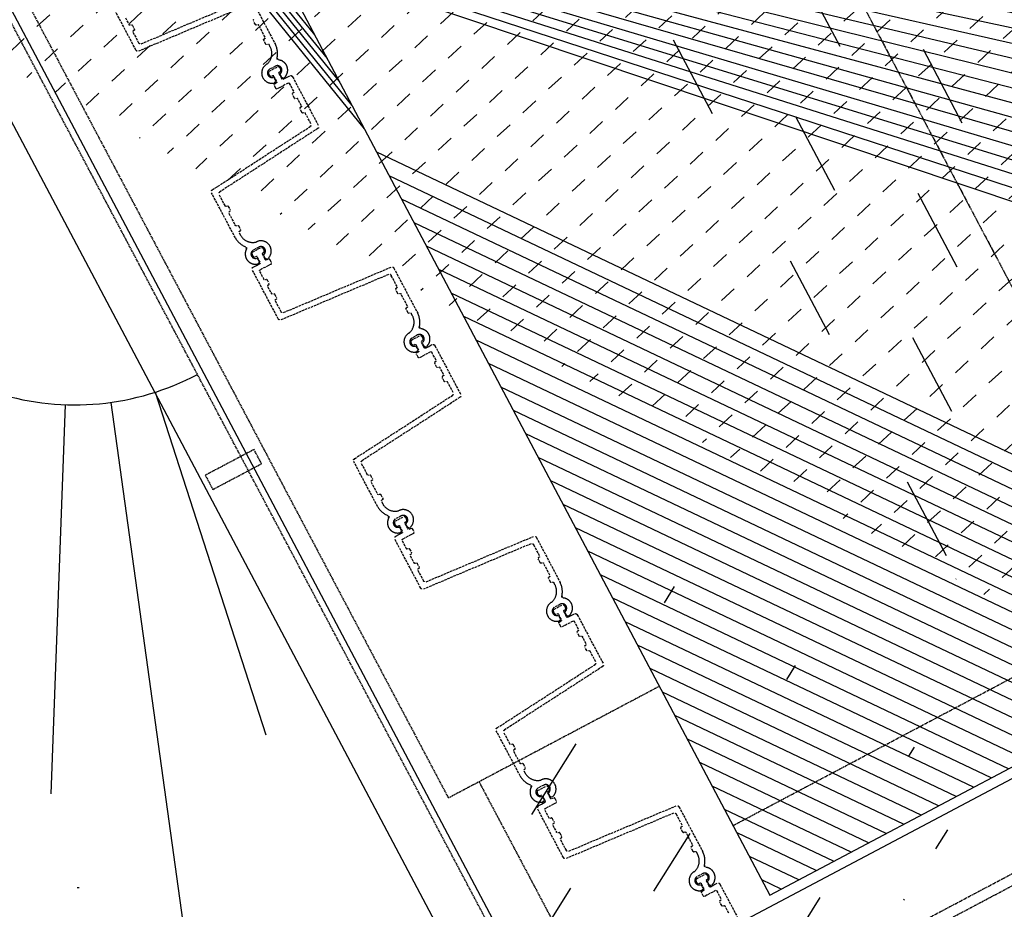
# Model space of a CAD drawing. Header units: millimetres. Extents: x 7530256134 to 7530295630, y 5726732434 to 5726764631.
# Tile 19 of 23: x 7530272466 to 7530274342, y 5726752667 to 5726754362. Entities that reach past the tile are written whole.
import ezdxf

# ---------------------------------------------------------------- set-up
doc = ezdxf.new("R2010")
doc.units = ezdxf.units.MM
for name, pattern in [('mp3', [6.25, 4.75, -1.5]), ('mp3a', [3.125, 2.25, -0.875]), ('mp7', [13.75, 9.75, -1.5, 1, -1.5])]:
    doc.linetypes.add(name, pattern=pattern)
for name, color, linetype in [('0 wymiar', 32, 'Continuous'), ('1 cienka', 4, 'Continuous'), ('2 osie 02', 4, 'mp7'), ('3 przerywana 02', 6, 'mp3'), ('3 przerywana 05', 6, 'mp3a'), ('4 opis', 3, 'Continuous'), ('4 średnia', 3, 'Continuous'), ('9 kreskowanie', 8, 'Continuous')]:
    doc.layers.add(name, color=color, linetype=linetype)

# ---------------------------------------------------------------- blocks, each defined once
blk = doc.blocks.new('A$C4C506A5B')
for points in [[(-2414.619359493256, -1039.118757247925), (-2433.998882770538, -1260.807926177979, -0.3888990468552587), (-2437.983684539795, -1264.459585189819), (-2543.782787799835, -1264.459585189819, -0.4142135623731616)], [(-2502.037620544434, -1253.459589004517), (-2487.037282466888, -1253.459585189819, 0.4142135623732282), (-2485.037280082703, -1251.459585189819), (-2485.037282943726, -1250.459585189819, -0.4142135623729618), (-2483.037282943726, -1248.459585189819), (-2475.037279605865, -1248.459587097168, -0.4142135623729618), (-2473.037282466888, -1250.459585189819), (-2473.037281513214, -1251.459585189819, 0.4142135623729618), (-2471.037282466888, -1253.459585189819), (-2448.064043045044, -1253.459587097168, 0.3888990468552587), (-2444.079239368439, -1249.807926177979), (-2424.69929265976, -1028.113901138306, -0.3888990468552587)], [(-2420.714489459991, -1024.462242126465), (-2323.154387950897, -1024.462242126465, -0.1739156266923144), (-2299.03352022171, -1033.831357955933, 0.4533960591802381), (-2294.562464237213, -1033.217351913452, -0.6585124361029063), (-2259.293565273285, -1039.520431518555, -0.4830774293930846), (-2262.215058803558, -1043.202249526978), (-2268.149787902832, -1043.202249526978, -0.338563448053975), (-2270.079975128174, -1041.726057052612, 0.8755639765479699), (-2286.783271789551, -1043.952247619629), (-2286.783269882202, -1055.952247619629, 0.8755639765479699), (-2270.079973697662, -1058.178442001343, -0.3385634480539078), (-2268.149785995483, -1056.702247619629), (-2262.215059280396, -1056.702249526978, -0.4830774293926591), (-2259.293565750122, -1060.3840675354, -0.8860302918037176), (-2297.781834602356, -1056.189044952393), (-2297.848121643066, -1055.584131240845, 0.3347204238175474), (-2323.432572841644, -1035.467100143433), (-2328.652050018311, -1035.467096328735, 0.4138169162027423), (-2330.649339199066, -1037.467100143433), (-2330.64934015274, -1038.469802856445, -0.4142135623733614), (-2332.649341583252, -1040.469800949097), (-2340.649341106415, -1040.469802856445, -0.4142135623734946), (-2342.64934015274, -1038.469802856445), (-2342.64934015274, -1037.467096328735, 0.4138169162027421), (-2344.646631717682, -1035.467096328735), (-2370.652048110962, -1035.467098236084, 0.4138169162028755), (-2372.649340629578, -1037.467096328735), (-2372.649341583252, -1038.469800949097, -0.4142135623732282), (-2374.649338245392, -1040.469802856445), (-2382.649339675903, -1040.469804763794, -0.414213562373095), (-2384.649340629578, -1038.469804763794)], [(-456.2003464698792, -1035.45224571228), (-471.2006831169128, -1035.452247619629, 0.414213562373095), (-473.2006855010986, -1037.45224571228), (-473.2006859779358, -1038.452247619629, -0.414213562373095), (-475.2006816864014, -1040.452249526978), (-483.2006850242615, -1040.45224571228, -0.414213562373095), (-485.2006859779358, -1038.452247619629), (-485.2006859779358, -1037.452249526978, 0.414213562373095), (-487.2006840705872, -1035.452247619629), (-503.9458508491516, -1035.45224571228, 0.414213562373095), (-505.9458494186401, -1037.452247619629), (-505.9458508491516, -1055.452247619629), (-505.9458479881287, -1060.952249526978, -0.414213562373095), (-507.9458503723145, -1062.952247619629), (-514.945848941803, -1062.95224571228, -0.4142135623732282), (-516.9458484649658, -1060.95224571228), (-516.9458513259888, -1057.45224571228, 0.4142135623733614), (-518.9458503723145, -1055.452249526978), (-530.9458503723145, -1055.452253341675, 0.414213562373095), (-531.9458498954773, -1056.452253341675), (-531.9458508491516, -1056.702249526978), (-531.9458479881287, -1059.179473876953, -0.2559241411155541), (-532.8689274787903, -1060.864774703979, -0.2922212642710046), (-542.0227742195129, -1060.864772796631, -0.2559241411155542), (-542.9458479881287, -1059.179471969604), (-542.9458498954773, -1040.725023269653, -0.2559241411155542), (-542.0227718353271, -1039.039724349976, -0.2922212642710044), (-532.8689270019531, -1039.039720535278, -0.2559241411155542), (-531.9458484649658, -1040.725025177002), (-531.9458508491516, -1043.202247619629), (-531.9458513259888, -1043.452249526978, 0.414213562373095), (-530.9458498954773, -1044.452247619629), (-518.9458503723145, -1044.452247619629, 0.414213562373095), (-516.9458498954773, -1042.452247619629), (-516.9458508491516, -1035.452247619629), (-516.9458498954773, -1028.452247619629, -0.4142135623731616), (-512.9458494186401, -1024.45224571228), (-407.1467475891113, -1024.45224571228, -0.3888990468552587)]]:
    blk.add_lwpolyline(points, format="xyb")
for points in [[(-2007.782321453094, -1232.722785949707, -0.8860302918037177), (-1969.294052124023, -1228.527765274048, -0.4830774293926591), (-1972.215546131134, -1232.209581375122), (-1978.150274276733, -1232.209583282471, -0.3385634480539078), (-1980.080463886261, -1230.733392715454, 0.8755639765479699), (-1996.783761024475, -1232.959581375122), (-1996.783758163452, -1244.959581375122, 0.8755639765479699), (-1980.080461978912, -1247.185771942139, -0.338563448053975), (-1978.150276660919, -1245.709583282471), (-1972.215545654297, -1245.709583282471, -0.4830774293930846), (-1969.294051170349, -1249.391399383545, -0.6585124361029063), (-2004.562948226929, -1255.694480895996, 0.4533960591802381), (-2009.0340051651, -1255.080472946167, -0.1739156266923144), (-2033.154874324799, -1264.449590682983), (-2130.714973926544, -1264.449586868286, -0.3888990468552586), (-2134.699779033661, -1260.797931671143), (-2154.07972574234, -1039.103902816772, 0.3888990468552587), (-2158.064527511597, -1035.452249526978), (-2181.037769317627, -1035.45224571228, 0.4142135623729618), (-2183.037767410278, -1037.45224571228), (-2183.037769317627, -1038.452247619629, -0.4142135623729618), (-2185.037766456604, -1040.45224571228), (-2193.037767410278, -1040.452249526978, -0.4142135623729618), (-2195.037767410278, -1038.452247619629), (-2195.03776884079, -1037.45224571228, 0.4142135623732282), (-2197.037769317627, -1035.452247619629), (-2212.038107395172, -1035.452249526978, 0.414213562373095), (-2214.038106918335, -1037.45224571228), (-2214.038107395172, -1038.452247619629, -0.414213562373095), (-2216.038108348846, -1040.452247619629), (-2224.038106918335, -1040.452247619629, -0.414213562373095), (-2226.038107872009, -1038.45224571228), (-2226.038106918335, -1037.452249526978, 0.414213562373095), (-2228.038107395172, -1035.45224571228), (-2244.783270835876, -1035.45224571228, 0.414213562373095), (-2246.783274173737, -1037.45224571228), (-2246.783272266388, -1055.452247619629), (-2246.783270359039, -1060.95224571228, -0.414213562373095), (-2248.783271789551, -1062.952247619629), (-2255.783274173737, -1062.952247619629, -0.4142135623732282), (-2257.783274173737, -1060.95224571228), (-2257.783269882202, -1057.452247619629, 0.4142135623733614), (-2259.783269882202, -1055.452249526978), (-2271.783272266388, -1055.452251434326, 0.414213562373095), (-2272.783272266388, -1056.452249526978), (-2272.783271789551, -1056.702249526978), (-2272.783269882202, -1059.179471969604, -0.2559241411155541), (-2273.706350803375, -1060.864774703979, -0.2922212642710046), (-2282.860194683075, -1060.864774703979, -0.2559241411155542), (-2283.783270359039, -1059.179473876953), (-2283.783272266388, -1040.725027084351, -0.2559241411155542), (-2282.860195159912, -1039.039722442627, -0.2922212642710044), (-2273.706348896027, -1039.039720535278, -0.2559241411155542), (-2272.783271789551, -1040.725023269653), (-2272.783269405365, -1043.202247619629), (-2272.783272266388, -1043.452243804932, 0.414213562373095), (-2271.783271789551, -1044.45224571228), (-2259.783269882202, -1044.452249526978, 0.414213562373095), (-2257.783271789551, -1042.452247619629), (-2257.783271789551, -1035.452247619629), (-2257.783271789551, -1028.452249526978, -0.4142135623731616), (-2253.783271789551, -1024.452247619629), (-2147.984172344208, -1024.452247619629, -0.3888990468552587), (-2143.999366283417, -1028.10390663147), (-2124.619845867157, -1249.793073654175, 0.3888990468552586), (-2120.635042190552, -1253.444730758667), (-2096.647117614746, -1253.444732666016, 0.4138169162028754), (-2094.649826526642, -1251.444736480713), (-2094.649826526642, -1250.442026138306, -0.414213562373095), (-2092.649827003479, -1248.442028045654), (-2084.649825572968, -1248.442029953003, -0.4142135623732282), (-2082.649826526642, -1250.442029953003), (-2082.649826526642, -1251.444734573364, 0.4138169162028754), (-2080.652536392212, -1253.444732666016), (-2054.647118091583, -1253.444734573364, 0.4138169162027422), (-2052.649824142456, -1251.444736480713), (-2052.649827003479, -1250.442028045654, -0.4142135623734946), (-2050.649827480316, -1248.442028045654), (-2042.649826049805, -1248.442029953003, -0.4142135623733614), (-2040.649827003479, -1250.442026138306), (-2040.649824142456, -1251.444736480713, 0.4138169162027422), (-2038.652533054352, -1253.444730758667), (-2033.433059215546, -1253.444734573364, 0.3347204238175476), (-2007.848610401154, -1233.327701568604)], [(-1718.31488609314, -1055.584129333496, 0.3347204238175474), (-1743.899338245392, -1035.467098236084), (-1749.118813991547, -1035.467098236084, 0.4138169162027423), (-1751.116104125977, -1037.467100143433), (-1751.116106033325, -1038.469800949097, -0.4142135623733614), (-1753.116105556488, -1040.469804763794), (-1761.116107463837, -1040.469804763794, -0.4142135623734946), (-1763.116106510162, -1038.469802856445), (-1763.116104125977, -1037.467096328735, 0.4138169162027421), (-1765.113395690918, -1035.467096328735), (-1791.118814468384, -1035.467098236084, 0.4138169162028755), (-1793.116106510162, -1037.467098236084), (-1793.116107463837, -1038.469802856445, -0.4142135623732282), (-1795.116106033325, -1040.469802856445), (-1803.116106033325, -1040.469802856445, -0.414213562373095), (-1805.116106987, -1038.469804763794), (-1805.116106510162, -1037.467096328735, 0.4138169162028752), (-1807.113395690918, -1035.467098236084), (-1831.101322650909, -1035.467098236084, 0.3888990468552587), (-1835.086123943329, -1039.118757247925), (-1854.465647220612, -1260.807926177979, -0.3888990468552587), (-1858.450450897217, -1264.459587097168), (-1964.249552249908, -1264.459585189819, -0.4142135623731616), (-1968.249551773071, -1260.459589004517), (-1968.249551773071, -1253.459585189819), (-1968.249553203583, -1246.459585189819, 0.414213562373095), (-1970.249551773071, -1244.459589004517), (-1982.249552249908, -1244.459587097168, 0.414213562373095), (-1983.249551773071, -1245.459585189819), (-1983.249551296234, -1245.709583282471), (-1983.249553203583, -1248.186807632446, -0.2559241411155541), (-1984.172631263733, -1249.872108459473, -0.2922212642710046), (-1993.326474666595, -1249.872108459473, -0.2559241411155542), (-1994.249553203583, -1248.186807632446), (-1994.249552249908, -1229.732358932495, -0.2559241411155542), (-1993.326475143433, -1228.047060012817, -0.2922212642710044), (-1984.17262840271, -1228.04705619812, -0.2559241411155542), (-1983.249552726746, -1229.732357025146), (-1983.249553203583, -1232.209583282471), (-1983.249551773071, -1232.459579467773, 0.414213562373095), (-1982.249552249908, -1233.459579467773), (-1970.24955368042, -1233.459585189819, 0.4142135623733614), (-1968.249552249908, -1231.459585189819), (-1968.249553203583, -1227.959587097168, -0.4142135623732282), (-1966.249552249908, -1225.959585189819), (-1959.24955368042, -1225.959585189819, -0.414213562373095), (-1957.249551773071, -1227.959587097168), (-1957.249551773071, -1233.459587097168), (-1957.249553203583, -1251.459585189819, 0.414213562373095), (-1955.249551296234, -1253.459589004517), (-1938.504387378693, -1253.459585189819, 0.414213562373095), (-1936.504386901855, -1251.459587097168), (-1936.504386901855, -1250.459589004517, -0.414213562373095), (-1934.504384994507, -1248.459587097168), (-1926.504384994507, -1248.459585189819, -0.414213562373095), (-1924.504386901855, -1250.459587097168), (-1924.504387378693, -1251.459585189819, 0.414213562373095), (-1922.504386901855, -1253.459585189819), (-1907.504047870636, -1253.459585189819, 0.4142135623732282), (-1905.504046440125, -1251.459585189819), (-1905.504048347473, -1250.459585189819, -0.4142135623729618), (-1903.504045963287, -1248.459585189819), (-1895.504046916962, -1248.459587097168, -0.4142135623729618), (-1893.504049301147, -1250.459589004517), (-1893.504048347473, -1251.459585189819, 0.4142135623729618), (-1891.504049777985, -1253.459589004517), (-1868.530809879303, -1253.459585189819, 0.3888990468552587), (-1864.546005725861, -1249.807926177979), (-1845.166058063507, -1028.113901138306, -0.3888990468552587), (-1841.181255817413, -1024.462242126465), (-1743.621154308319, -1024.462242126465, -0.1739156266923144), (-1719.500284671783, -1033.831357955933, 0.4533960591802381), (-1715.029226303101, -1033.217351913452, -0.6585124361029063), (-1679.760330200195, -1039.520431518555, -0.4830774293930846), (-1682.681824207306, -1043.202249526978), (-1688.616552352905, -1043.202249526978, -0.338563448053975), (-1690.546741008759, -1041.726058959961, 0.8755639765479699), (-1707.250038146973, -1043.952249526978), (-1707.250039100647, -1055.952249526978, 0.8755639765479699), (-1690.546741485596, -1058.178442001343, -0.3385634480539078), (-1688.616552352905, -1056.702247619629), (-1682.681823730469, -1056.702249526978, -0.4830774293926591), (-1679.760332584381, -1060.384065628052, -0.8860302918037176), (-1718.248598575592, -1056.189044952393)], [(-1428.249086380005, -1232.722787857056, -0.8860302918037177), (-1389.76081609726, -1228.527765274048, -0.4830774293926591), (-1392.682312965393, -1232.209583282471), (-1398.617040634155, -1232.209585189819, -0.3385634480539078), (-1400.547227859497, -1230.733392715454, 0.8755639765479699), (-1417.250524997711, -1232.959583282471), (-1417.250524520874, -1244.959583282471, 0.8755639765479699), (-1400.547229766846, -1247.185775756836, -0.338563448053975), (-1398.617040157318, -1245.709583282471), (-1392.682310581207, -1245.709583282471, -0.4830774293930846), (-1389.760817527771, -1249.391401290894, -0.6585124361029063), (-1425.029714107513, -1255.694478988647, 0.4533960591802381), (-1429.500771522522, -1255.080474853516, -0.1739156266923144), (-1453.62164068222, -1264.449590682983), (-1551.18174123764, -1264.449590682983, -0.3888990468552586), (-1555.166544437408, -1260.797931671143), (-1574.546489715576, -1039.103902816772, 0.3888990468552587), (-1578.531293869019, -1035.452247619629), (-1601.504534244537, -1035.45224571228, 0.4142135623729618), (-1603.5045337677, -1037.45224571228), (-1603.5045337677, -1038.45224571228, -0.4142135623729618), (-1605.504536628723, -1040.452247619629), (-1613.504533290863, -1040.452249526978, -0.4142135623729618), (-1615.5045337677, -1038.452247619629), (-1615.5045337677, -1037.452249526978, 0.4142135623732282), (-1617.504535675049, -1035.452247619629), (-1632.50487279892, -1035.45224571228, 0.414213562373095), (-1634.504873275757, -1037.45224571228), (-1634.50486946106, -1038.45224571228, -0.414213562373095), (-1636.50486946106, -1040.45224571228), (-1644.50487279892, -1040.45224571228, -0.414213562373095), (-1646.504871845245, -1038.45224571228), (-1646.504873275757, -1037.45224571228, 0.414213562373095), (-1648.504871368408, -1035.452249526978), (-1665.250037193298, -1035.452247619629, 0.414213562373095), (-1667.25003862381, -1037.45224571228), (-1667.250039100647, -1055.452247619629), (-1667.250036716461, -1060.952247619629, -0.414213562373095), (-1669.250038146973, -1062.952249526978), (-1676.250037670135, -1062.95224571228, -0.4142135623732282), (-1678.250038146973, -1060.95224571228), (-1678.250036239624, -1057.452249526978, 0.4142135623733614), (-1680.250038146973, -1055.452247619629), (-1692.250037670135, -1055.452251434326, 0.414213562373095), (-1693.25003862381, -1056.452251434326), (-1693.250039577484, -1056.702247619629), (-1693.250036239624, -1059.179471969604, -0.2559241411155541), (-1694.173116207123, -1060.864774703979, -0.2922212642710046), (-1703.326961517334, -1060.864774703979, -0.2559241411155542), (-1704.250038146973, -1059.179473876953), (-1704.250040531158, -1040.725023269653, -0.2559241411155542), (-1703.326961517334, -1039.039724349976, -0.2922212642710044), (-1694.173115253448, -1039.039722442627, -0.2559241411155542), (-1693.250038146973, -1040.725023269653), (-1693.250035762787, -1043.202247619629), (-1693.25003862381, -1043.452249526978, 0.414213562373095), (-1692.250036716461, -1044.452247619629), (-1680.250036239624, -1044.452249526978, 0.414213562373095), (-1678.250038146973, -1042.452247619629), (-1678.25003862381, -1035.452249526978), (-1678.250038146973, -1028.452249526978, -0.4142135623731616), (-1674.250040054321, -1024.452249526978), (-1568.450935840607, -1024.452249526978, -0.3888990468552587), (-1564.466133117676, -1028.103902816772), (-1545.086611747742, -1249.793075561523, 0.3888990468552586), (-1541.101809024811, -1253.444732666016), (-1517.113883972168, -1253.444732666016, 0.4138169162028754), (-1515.116592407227, -1251.444734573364), (-1515.116592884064, -1250.442028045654, -0.414213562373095), (-1513.116590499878, -1248.442028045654), (-1505.116590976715, -1248.442029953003, -0.4142135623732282), (-1503.116590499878, -1250.442029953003), (-1503.116591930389, -1251.444736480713, 0.4138169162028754), (-1501.119300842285, -1253.444730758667), (-1475.113882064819, -1253.444730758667, 0.4138169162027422), (-1473.116590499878, -1251.444738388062), (-1473.116593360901, -1250.442028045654, -0.4142135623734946), (-1471.116592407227, -1248.442029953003), (-1463.116590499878, -1248.442028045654, -0.4142135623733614), (-1461.116592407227, -1250.442026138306), (-1461.116590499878, -1251.444738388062, 0.4138169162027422), (-1459.119299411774, -1253.444732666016), (-1453.899825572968, -1253.444734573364, 0.3347204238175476), (-1428.315373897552, -1233.327699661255)], [(-1137.856964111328, -1055.584127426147, 0.3347204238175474), (-1163.441415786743, -1035.467098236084), (-1168.660890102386, -1035.467098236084, 0.4138169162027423), (-1170.658182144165, -1037.467096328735), (-1170.658179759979, -1038.469800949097, -0.4142135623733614), (-1172.658180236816, -1040.469804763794), (-1180.658182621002, -1040.469802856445, -0.4142135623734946), (-1182.658184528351, -1038.469800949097), (-1182.658182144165, -1037.467096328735, 0.4138169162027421), (-1184.655471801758, -1035.467096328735), (-1210.660890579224, -1035.467100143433, 0.4138169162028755), (-1212.658179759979, -1037.467096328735), (-1212.658181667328, -1038.469802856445, -0.4142135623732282), (-1214.658182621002, -1040.469800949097), (-1222.658179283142, -1040.469804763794, -0.414213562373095), (-1224.658182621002, -1038.469802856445), (-1224.658179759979, -1037.467098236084, 0.4138169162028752), (-1226.655472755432, -1035.467096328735), (-1250.643395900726, -1035.467098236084, 0.3888990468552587), (-1254.628198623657, -1039.118757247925), (-1274.007723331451, -1260.80792427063, -0.3888990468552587), (-1277.992526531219, -1264.459587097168), (-1383.791628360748, -1264.459585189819, -0.4142135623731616), (-1387.79162979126, -1260.459585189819), (-1387.791630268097, -1253.459587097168), (-1387.79162979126, -1246.459587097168, 0.414213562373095), (-1389.791628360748, -1244.459589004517), (-1401.791627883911, -1244.459587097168, 0.414213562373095), (-1402.79162979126, -1245.459587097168), (-1402.79162979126, -1245.709583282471), (-1402.791628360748, -1248.186811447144, -0.2559241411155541), (-1403.714706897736, -1249.872108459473, -0.2922212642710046), (-1412.868553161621, -1249.872110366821, -0.2559241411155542), (-1413.791627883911, -1248.186807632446), (-1413.791630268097, -1229.732357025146, -0.2559241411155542), (-1412.868551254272, -1228.04705619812, -0.2922212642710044), (-1403.714706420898, -1228.047060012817, -0.2559241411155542), (-1402.791627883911, -1229.732357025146), (-1402.791628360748, -1232.209583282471), (-1402.791630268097, -1232.459581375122, 0.414213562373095), (-1401.791628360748, -1233.459579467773), (-1389.791630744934, -1233.459585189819, 0.4142135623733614), (-1387.791630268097, -1231.459587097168), (-1387.791627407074, -1227.959585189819, -0.4142135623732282), (-1385.79162979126, -1225.959585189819), (-1378.791627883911, -1225.959585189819, -0.414213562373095), (-1376.791627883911, -1227.959585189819), (-1376.79162979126, -1233.459585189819), (-1376.791627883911, -1251.459585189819, 0.414213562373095), (-1374.791629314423, -1253.459587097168), (-1358.046463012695, -1253.459587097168, 0.414213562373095), (-1356.046465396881, -1251.459585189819), (-1356.046462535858, -1250.459587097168, -0.414213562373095), (-1354.046465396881, -1248.459585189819), (-1346.04646062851, -1248.459585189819, -0.414213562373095), (-1344.046461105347, -1250.459585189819), (-1344.046463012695, -1251.459585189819, 0.414213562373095), (-1342.046463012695, -1253.459585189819), (-1327.046123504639, -1253.459583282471, 0.4142135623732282), (-1325.046125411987, -1251.459585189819), (-1325.04612493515, -1250.459589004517, -0.4142135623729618), (-1323.04612159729, -1248.459585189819), (-1315.046125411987, -1248.459587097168, -0.4142135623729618), (-1313.046123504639, -1250.459585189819), (-1313.046125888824, -1251.459585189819, 0.4142135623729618), (-1311.046123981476, -1253.459585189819), (-1288.072883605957, -1253.459585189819, 0.3888990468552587), (-1284.088081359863, -1249.807926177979), (-1264.708131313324, -1028.113901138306, -0.3888990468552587), (-1260.723331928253, -1024.462242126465), (-1163.16323184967, -1024.462240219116, -0.1739156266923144), (-1139.042360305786, -1033.831359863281, 0.4533960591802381), (-1134.571305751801, -1033.217353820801, -0.6585124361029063), (-1099.302404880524, -1039.520429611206, -0.4830774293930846), (-1102.223899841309, -1043.20224571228), (-1108.158628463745, -1043.202247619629, -0.338563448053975), (-1110.08881855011, -1041.726057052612, 0.8755639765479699), (-1126.792113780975, -1043.952249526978), (-1126.79211473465, -1055.952249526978, 0.8755639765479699), (-1110.08881521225, -1058.178442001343, -0.3385634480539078), (-1108.158630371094, -1056.70224571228), (-1102.223900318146, -1056.70224571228, -0.4830774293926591), (-1099.302406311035, -1060.3840675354, -0.8860302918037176), (-1137.790676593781, -1056.189044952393)], [(-847.7911648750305, -1232.722787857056, -0.8860302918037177), (-809.3028945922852, -1228.527765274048, -0.4830774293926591), (-812.22438621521, -1232.209585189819), (-818.1591172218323, -1232.209583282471, -0.3385634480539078), (-820.0893049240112, -1230.733390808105, 0.8755639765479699), (-836.792601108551, -1232.959585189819), (-836.7926025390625, -1244.959583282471, 0.8755639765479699), (-820.0893039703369, -1247.185773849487, -0.338563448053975), (-818.1591148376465, -1245.709583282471), (-812.2243885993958, -1245.709585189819, -0.4830774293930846), (-809.3028926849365, -1249.391405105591, -0.6585124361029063), (-844.571789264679, -1255.694478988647, 0.4533960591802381), (-849.0428471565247, -1255.080476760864, -0.1739156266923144), (-873.1637172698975, -1264.449588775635), (-970.7238163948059, -1264.449588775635, -0.3888990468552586), (-974.7086181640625, -1260.797929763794), (-994.0885682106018, -1039.103904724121, 0.3888990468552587), (-998.0733704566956, -1035.45224571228), (-1021.046611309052, -1035.452249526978, 0.4142135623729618), (-1023.04660987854, -1037.45224571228), (-1023.04660987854, -1038.452243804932, -0.4142135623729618), (-1025.046610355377, -1040.452247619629), (-1033.046610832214, -1040.45224571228, -0.4142135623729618), (-1035.04660987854, -1038.45224571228), (-1035.046610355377, -1037.45224571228, 0.4142135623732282), (-1037.046610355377, -1035.452247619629), (-1052.046949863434, -1035.452247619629, 0.414213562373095), (-1054.046947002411, -1037.452247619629), (-1054.046947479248, -1038.452249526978, -0.414213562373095), (-1056.046949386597, -1040.452249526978), (-1064.046949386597, -1040.45224571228, -0.414213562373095), (-1066.046947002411, -1038.45224571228), (-1066.046947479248, -1037.452247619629, 0.414213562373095), (-1068.046949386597, -1035.45224571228), (-1084.792114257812, -1035.452249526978, 0.414213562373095), (-1086.79211473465, -1037.45224571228), (-1086.792114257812, -1055.452247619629), (-1086.79211473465, -1060.95224571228, -0.414213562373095), (-1088.79211473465, -1062.952247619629), (-1095.792114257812, -1062.952247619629, -0.4142135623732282), (-1097.792112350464, -1060.952249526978), (-1097.792114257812, -1057.45224571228, 0.4142135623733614), (-1099.79211473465, -1055.45224571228), (-1111.79211473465, -1055.452249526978, 0.414213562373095), (-1112.79211473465, -1056.452251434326), (-1112.792115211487, -1056.702249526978), (-1112.792112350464, -1059.179475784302, -0.2559241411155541), (-1113.715190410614, -1060.864774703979, -0.2922212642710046), (-1122.869038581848, -1060.864774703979, -0.2559241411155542), (-1123.792112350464, -1059.179471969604), (-1123.792114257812, -1040.725023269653, -0.2559241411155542), (-1122.8690366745, -1039.039720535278, -0.2922212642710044), (-1113.715188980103, -1039.039722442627, -0.2559241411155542), (-1112.79211473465, -1040.725023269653), (-1112.792112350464, -1043.202249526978), (-1112.792112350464, -1043.452247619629, 0.414213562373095), (-1111.792116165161, -1044.45224571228), (-1099.792114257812, -1044.452247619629, 0.414213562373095), (-1097.792115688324, -1042.452247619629), (-1097.79211473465, -1035.452247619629), (-1097.79211473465, -1028.452247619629, -0.4142135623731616), (-1093.792114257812, -1024.452247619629), (-987.9930138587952, -1024.45224571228, -0.3888990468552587), (-984.0082077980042, -1028.103904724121), (-964.6286897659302, -1249.793073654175, 0.3888990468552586), (-960.6438837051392, -1253.444732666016), (-936.6559581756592, -1253.444732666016, 0.4138169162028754), (-934.6586689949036, -1251.444736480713), (-934.6586685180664, -1250.442029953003, -0.414213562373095), (-932.6586685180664, -1248.442029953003), (-924.6586689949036, -1248.442026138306, -0.4142135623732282), (-922.6586689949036, -1250.442026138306), (-922.6586685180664, -1251.444736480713, 0.4138169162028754), (-920.6613750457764, -1253.444734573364), (-894.6559600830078, -1253.444734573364, 0.4138169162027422), (-892.6586689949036, -1251.444734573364), (-892.6586689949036, -1250.442026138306, -0.4142135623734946), (-890.6586670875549, -1248.442026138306), (-882.6586680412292, -1248.442028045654, -0.4142135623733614), (-880.6586685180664, -1250.442028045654), (-880.6586680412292, -1251.444734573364, 0.4138169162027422), (-878.6613750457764, -1253.444734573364), (-873.4419031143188, -1253.444732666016, 0.3347204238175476), (-847.8574509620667, -1233.327701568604)], [(-557.0107002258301, -1055.584131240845, 0.3347204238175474), (-582.5951509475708, -1035.467098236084), (-587.8146252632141, -1035.467098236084, 0.4138169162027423), (-589.8119168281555, -1037.467098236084), (-589.8119163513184, -1038.469804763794, -0.4142135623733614), (-591.8119149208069, -1040.469804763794), (-599.8119158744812, -1040.469802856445, -0.4142135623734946), (-601.8119149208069, -1038.469802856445), (-601.8119168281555, -1037.467096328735, 0.4138169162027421), (-603.8092079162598, -1035.467096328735), (-629.8146262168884, -1035.467098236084, 0.4138169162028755), (-631.8119187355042, -1037.467096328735), (-631.8119163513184, -1038.469804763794, -0.4142135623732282), (-633.811918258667, -1040.469804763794), (-641.8119168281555, -1040.469800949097, -0.414213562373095), (-643.8119144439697, -1038.469802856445), (-643.8119144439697, -1037.467100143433, 0.4138169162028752), (-645.8092093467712, -1035.467096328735), (-669.7971324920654, -1035.467098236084, 0.3888990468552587), (-673.7819361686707, -1039.118757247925), (-693.1614570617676, -1260.807928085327, -0.3888990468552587), (-697.14626121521, -1264.459589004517), (-802.9453625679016, -1264.459585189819, -0.4142135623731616), (-806.9453639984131, -1260.459587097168), (-806.9453635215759, -1253.459585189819), (-806.9453639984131, -1246.459585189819, 0.414213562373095), (-808.9453644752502, -1244.459587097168), (-820.9453663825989, -1244.459585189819, 0.414213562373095), (-821.9453639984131, -1245.459585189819), (-821.9453635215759, -1245.709585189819), (-821.9453639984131, -1248.186809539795, -0.2559241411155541), (-822.8684406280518, -1249.872108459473, -0.2922212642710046), (-832.0222878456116, -1249.872106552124, -0.2559241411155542), (-832.9453639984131, -1248.186807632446), (-832.9453639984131, -1229.732357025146, -0.2559241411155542), (-832.0222873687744, -1228.047058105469, -0.2922212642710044), (-822.8684411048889, -1228.04705619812, -0.2559241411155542), (-821.9453620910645, -1229.732358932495), (-821.9453644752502, -1232.209583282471), (-821.9453639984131, -1232.459579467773, 0.414213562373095), (-820.9453639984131, -1233.459579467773), (-808.9453625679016, -1233.459585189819, 0.4142135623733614), (-806.9453639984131, -1231.459585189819), (-806.9453620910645, -1227.959589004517, -0.4142135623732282), (-804.9453644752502, -1225.959585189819), (-797.9453597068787, -1225.959587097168, -0.414213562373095), (-795.9453601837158, -1227.959585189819), (-795.9453644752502, -1233.459585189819), (-795.9453659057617, -1251.459587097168, 0.414213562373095), (-793.9453654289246, -1253.459587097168), (-777.2001996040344, -1253.459587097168, 0.414213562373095), (-775.2001972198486, -1251.459585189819), (-775.2001986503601, -1250.459585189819, -0.414213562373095), (-773.2001986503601, -1248.459585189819), (-765.2001991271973, -1248.459585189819, -0.414213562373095), (-763.2001991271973, -1250.459585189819), (-763.2001991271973, -1251.459585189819, 0.414213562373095), (-761.2001991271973, -1253.459585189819), (-746.1998596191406, -1253.459587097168, 0.4142135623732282), (-744.1998600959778, -1251.459585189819), (-744.1998600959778, -1250.459587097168, -0.4142135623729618), (-742.1998600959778, -1248.459585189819), (-734.1998600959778, -1248.459589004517, -0.4142135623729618), (-732.1998596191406, -1250.459585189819), (-732.1998605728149, -1251.459585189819, 0.4142135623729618), (-730.1998600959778, -1253.459585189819), (-707.226619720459, -1253.459585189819, 0.3888990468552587), (-703.2418174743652, -1249.80792427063), (-683.8618698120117, -1028.113901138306, -0.3888990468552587), (-679.877067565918, -1024.462244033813), (-582.3169665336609, -1024.462244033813, -0.1739156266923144), (-558.1960921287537, -1033.831356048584, 0.4533960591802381), (-553.7250413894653, -1033.217351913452, -0.6585124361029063), (-518.4561405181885, -1039.520433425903, -0.4830774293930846), (-521.3776359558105, -1043.202249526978), (-527.3123669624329, -1043.20224571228, -0.338563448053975), (-529.242552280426, -1041.726057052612, 0.8755639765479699), (-545.9458498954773, -1043.952249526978), (-545.9458508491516, -1055.952249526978, 0.8755639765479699), (-529.2425513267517, -1058.178440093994, -0.3385634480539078), (-527.3123645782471, -1056.702249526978), (-521.3776354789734, -1056.702249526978, -0.4830774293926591), (-518.4561429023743, -1060.3840675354, -0.8860302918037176), (-556.9444127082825, -1056.189043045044)]]:
    blk.add_lwpolyline(points, format="xyb", close=True)
blk = doc.blocks.new('02. Zarys przyczółka (widok z góry)')
at = {"layer": '3 przerywana 05'}
for p, q in [((-270.000004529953, -1450.005001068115), (-270.0000040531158, 1449.99499130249)), ((-600.0000050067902, -950.0050029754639), (-600.000004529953, 949.9949913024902)), ((-900.0000054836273, -950.0050010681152), (-900.000004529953, -1405.013330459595)), ((-900.0000050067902, -1339.01265335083), (299.999995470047, -1339.01265335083)), ((-3000.000005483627, -1405.013332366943), (-900.000004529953, -1405.013330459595)), ((299.9999945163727, -1450.005001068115), (-3000.000005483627, -1450.005001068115))]:
    blk.add_line(p, q, dxfattribs=at)
at = {"layer": '4 średnia'}
for p, q in [((-450.000004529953, -950.0050029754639), (-450.0000050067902, 949.9949913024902)), ((-3000.00000500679, -950.0050010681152), (-450.000004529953, -950.0050029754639))]:
    blk.add_line(p, q, dxfattribs=at)
blk = doc.blocks.new('sytuacja_k1')
at = {"layer": '9 kreskowanie'}
h = blk.add_hatch(dxfattribs=at)
h.set_pattern_fill('AR-B816', color=256, scale=0.7999999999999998, angle=37.27151979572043)
h.set_pattern_definition([(359.9999999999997, (-3165615.102022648, 14130.32990966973), (3.410605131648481e-13, 162.5599999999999), []), (90, (-3165615.102022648, 14130.32990966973), (-162.5599999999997, 162.5600000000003), [162.5599999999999, -162.5599999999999])])
edge = h.paths.add_edge_path()
edge.add_line((-5450.30745267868, 949.9954637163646), (-8000.307453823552, 949.9954681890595))
edge.add_line((-8000.30745267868, 949.9954713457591), (-8000.307454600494, 1450.000472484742))
edge.add_line((-8000.307455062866, 1450.000472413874), (-8257.239155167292, 1450.00047212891))
edge.add_arc((-8257.239161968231, 20000.0011285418), 18550.00065720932, 268.2914885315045, 270.0000000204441, ccw=False)
edge.add_line((-8810.302451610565, 1458.247022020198), (-8810.30245114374, 1450.00047819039))
edge.add_line((-8810.302449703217, 1450.00047813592), (-8854.302450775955, 1450.000477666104))
edge.add_line((-8854.302451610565, 1450.000472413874), (-8854.302451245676, 1442.000474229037))
edge.add_line((-8854.30245256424, 1442.000480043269), (-8854.302452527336, 777.0004794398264))
edge.add_line((-8854.302451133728, 777.0004800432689), (-8854.30243363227, 777.0004804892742))
edge.add_line((-8854.302434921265, 777.0004800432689), (-8854.302434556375, 769.0004818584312))
edge.add_line((-8854.302433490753, 769.0004800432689), (-8860.302433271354, 369.0004798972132))
edge.add_line((-8860.302433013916, 369.0004800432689), (-8860.302434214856, 104.0004778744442))
edge.add_line((-8860.302433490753, 104.0004800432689), (-8854.302414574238, 104.0004809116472))
edge.add_line((-8854.302414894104, 104.0004800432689), (-8854.302413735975, 96.00047928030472))
edge.add_line((-8854.30241394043, 96.00048004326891), (-8854.302414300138, -568.9995192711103))
edge.add_line((-8854.302414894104, -568.9995199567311), (-8854.302394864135, -568.9995208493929))
edge.add_line((-8854.302394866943, -568.9995199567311), (-8854.302394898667, -576.9995168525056))
edge.add_line((-8854.302394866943, -576.9995180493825), (-8854.30239483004, -1241.999518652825))
edge.add_line((-8854.302394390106, -1241.999518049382), (-8854.302377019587, -1249.999518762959))
edge.add_line((-8854.302377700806, -1249.999519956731), (-8854.302377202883, -1441.688247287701))
edge.add_arc((-8257.238767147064, 20000.00289474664), 21450.00242184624, 268.4049585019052, 270.0000000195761)
edge.add_line((-8257.23875951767, -1449.999529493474), (-8000.307453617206, -1449.999529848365))
edge.add_line((-8000.307453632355, -1449.999527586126), (-8000.307454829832, -950.0045245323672))
edge.add_line((-8000.307456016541, -950.0045267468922), (-5450.307455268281, -950.0045299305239))
edge.add_line((-5450.307453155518, -950.0045286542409), (-5450.307452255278, 949.9954665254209))
at = {"layer": '9 kreskowanie', "true_color": 0xadadad}
h = blk.add_hatch(dxfattribs=at)
h.set_pattern_fill('TRIANG', color=253, scale=6.999999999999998, angle=44.99999999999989)
h.set_pattern_definition([(104.9999999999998, (-423658.1113638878, 44651.61201988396), (-64.40310439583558, 17.25675985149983), [33.33749999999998, -33.33749999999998]), (164.9999999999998, (-423658.1113638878, 44651.61201988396), (-47.14634461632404, -47.14634456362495), [33.33749999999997, -33.33749999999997]), (44.99999999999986, (-423690.3129153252, 44660.24039970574), (-17.25675977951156, 64.40310441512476), [33.33749999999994, -33.33749999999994])])
h.paths.add_polyline_path([(-5090.153726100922, 1438.371089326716), (-5430.153726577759, 1438.371091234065), (-5430.153726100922, -1438.360102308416), (-5090.153727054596, -1438.360104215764)])
at = {"layer": '9 kreskowanie'}
h = blk.add_hatch(dxfattribs=at)
h.set_pattern_fill('HONEY', color=256, scale=49.99999999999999, angle=62.10204981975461)
h.set_pattern_definition([(359.9999999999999, (-41302.67732954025, -56335.07946838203), (238.1250000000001, 137.4815322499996), [158.7499999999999, -317.4999999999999]), (119.9999999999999, (-41302.67732954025, -56335.07946838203), (-238.1249994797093, 137.4815331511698), [158.7499999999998, -317.4999999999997]), (59.99999999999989, (-41302.67732954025, -56335.07946838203), (5.202907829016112e-07, 274.9630654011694), [-317.4999999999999, 158.7499999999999])])
edge = h.paths.add_edge_path()
edge.add_spline(control_points=[(-7337.533481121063, -4068.466641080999), (-7302.270805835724, -4068.46663917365), (-7267.008103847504, -4067.042263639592), (-7172.935086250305, -4059.43463577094), (-7114.208472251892, -4050.697508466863), (-6997.468049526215, -4025.301827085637), (-6939.453925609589, -4008.642689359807), (-6824.615957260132, -3967.478926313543), (-6767.792219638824, -3942.973679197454), (-6655.843273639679, -3886.25592483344), (-6600.718490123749, -3854.042980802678), (-6492.697973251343, -3782.126991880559), (-6439.802799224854, -3742.423775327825), (-6336.778788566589, -3655.832651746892), (-6286.650495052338, -3608.944809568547), (-6189.687242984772, -3508.379532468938), (-6142.852731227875, -3454.702314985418), (-6052.978671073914, -3341.038607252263), (-6009.939458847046, -3281.052406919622), (-5928.120506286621, -3155.32840026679), (-5889.341004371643, -3089.590910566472), (-5816.460331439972, -2952.989969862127), (-5782.359326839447, -2882.126839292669), (-5719.202882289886, -2735.958580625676), (-5690.147558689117, -2660.653759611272), (-5637.393943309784, -2506.334841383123), (-5613.695731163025, -2427.32104743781), (-5571.909143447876, -2266.356449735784), (-5553.820825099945, -2184.405941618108), (-5523.446156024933, -2018.370781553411), (-5511.159840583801, -1934.286417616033), (-5492.51924943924, -1764.808283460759), (-5486.16499376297, -1679.414799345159), (-5480.934844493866, -1545.913376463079), (-5479.996331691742, -1497.967564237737), (-5479.996331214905, -1450.021746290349)], knot_values=[0, 0, 0, 0, 0.05816790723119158, 0.05816790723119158, 0.1553863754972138, 0.1553863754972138, 0.252604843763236, 0.252604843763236, 0.3498233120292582, 0.3498233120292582, 0.4470417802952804, 0.4470417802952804, 0.5442602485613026, 0.5442602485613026, 0.6414787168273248, 0.6414787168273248, 0.738697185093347, 0.738697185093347, 0.8359156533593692, 0.8359156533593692, 0.9331341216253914, 0.9331341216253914, 1.030352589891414, 1.030352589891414, 1.127571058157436, 1.127571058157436, 1.224789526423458, 1.224789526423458, 1.32200799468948, 1.32200799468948, 1.419226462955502, 1.419226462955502, 1.516444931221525, 1.516444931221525, 1.570796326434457, 1.570796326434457, 1.570796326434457, 1.570796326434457], weights=[1, 1, 1, 1, 1, 1, 1, 1, 1, 1, 1, 1, 1, 1, 1, 1, 1, 1, 1, 1, 1, 1, 1, 1, 1, 1, 1, 1, 1, 1, 1, 1, 1, 1, 1, 1], degree=3, periodic=0)
edge.add_line((-5479.996331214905, -1450.021744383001), (-6837.552381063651, -1450.004482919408))
edge.add_arc((-7337.552380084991, -1450.02141059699), 499.9999993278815, 270.02960751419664, 360.0019398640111, ccw=False)
edge.add_line((-7337.294006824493, -1950.021343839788), (-8000.000069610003, -1950.0213195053))
edge.add_line((-8000.000069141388, -1950.021319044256), (-8000.000068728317, -4131.514904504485))
edge.add_spline(control_points=[(-8000.000068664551, -4131.514904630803), (-7779.177871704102, -4110.498816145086), (-7558.355676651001, -4089.482729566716), (-7337.533481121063, -4068.466641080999)], knot_values=[1.570796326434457, 1.570796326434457, 1.570796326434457, 1.570796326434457, 2.481367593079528, 2.481367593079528, 2.481367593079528, 2.481367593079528], weights=[1, 1, 1, 1], degree=3, periodic=0)
at = {"layer": '1 cienka', "elevation": -1.387550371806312e-06}
blk.add_lwpolyline([(7948.875024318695, -1438.36535514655), (-7961.734892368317, -1438.36535514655), (-7961.734893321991, -1538.365358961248), (7948.875024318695, -1538.365358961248)], close=True, dxfattribs=at)
at = {"layer": '2 osie 02', "ltscale": 0.2}
blk.add_lwpolyline([(-9341.43243932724, -0.2252146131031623, -0.0009693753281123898), (-9225.107471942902, 0.0003408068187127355), (8846.083489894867, -0.000328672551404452, -0.018590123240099), (11074.58685159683, -82.88408721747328)], format="xyb", dxfattribs=at)
at = {"layer": '3 przerywana 05'}
for points, elevation in [([(-5250.000005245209, 1450.00047813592), (5249.99999666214, 1449.995465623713), (5249.999994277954, -1450.004528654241), (-5250.000006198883, -1449.998613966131)], -1.387550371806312e-06), ([(-6660.609907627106, -1526.730717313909), (-6630.000016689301, -1526.730717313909), (-6630.000013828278, -1421.635573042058), (-6660.60990524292, -1421.63557113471)], 1.387549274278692e-06)]:
    blk.add_lwpolyline(points, close=True, dxfattribs=dict(at, elevation=elevation))
at = {"layer": '4 opis', "elevation": -2.081326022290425e-06}
blk.add_lwpolyline([(-5090.153726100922, 1438.371089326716), (-5430.153726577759, 1438.371091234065), (-5430.153726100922, -1438.360102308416), (-5090.153727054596, -1438.360104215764)], close=True, dxfattribs=at)
at = {"layer": '4 średnia'}
blk.add_arc((-7337.552386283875, -1449.994516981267), 499.9999999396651, 270.0000136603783, 0.001967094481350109, dxfattribs=at)
at = {"layer": '4 średnia', "extrusion": (0, 0, -1)}
blk.add_ellipse((-7337.533486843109, -1449.994850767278), major_axis=(1.115698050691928e-06, -2718.444892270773), ratio=0.7200944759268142, start_param=4.71238898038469, end_param=6.283185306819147, dxfattribs=at)
at = {"layer": '4 średnia'}
blk.add_open_spline([(-5479.996335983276, -1449.994850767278), (-5479.996335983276, -1497.940670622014), (-5480.934850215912, -1545.886480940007), (-5486.164998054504, -1679.387903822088), (-5492.519254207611, -1764.781389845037), (-5511.159845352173, -1934.259522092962), (-5523.446160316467, -2018.343886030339), (-5553.820830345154, -2184.379046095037), (-5571.909149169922, -2266.329556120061), (-5613.695735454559, -2427.294155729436), (-5637.393947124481, -2506.307949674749), (-5690.147563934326, -2660.626864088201), (-5719.202887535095, -2735.931685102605), (-5782.359332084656, -2882.099945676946), (-5816.460336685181, -2952.963076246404), (-5889.341009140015, -3089.56401695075), (-5928.12051153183, -3155.301504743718), (-6009.939464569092, -3281.025513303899), (-6052.978676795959, -3341.011711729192), (-6142.852735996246, -3454.675419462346), (-6189.687248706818, -3508.352636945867), (-6286.650500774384, -3608.917915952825), (-6336.778794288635, -3655.80575813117), (-6439.802804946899, -3742.396879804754), (-6492.697978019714, -3782.100096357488), (-6600.71849489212, -3854.016087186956), (-6655.843279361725, -3886.229029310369), (-6767.792225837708, -3942.946785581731), (-6824.615961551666, -3967.452030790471), (-6939.453931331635, -4008.615795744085), (-6997.468053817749, -4025.274931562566), (-7114.208477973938, -4050.670616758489), (-7172.935091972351, -4059.407740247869), (-7267.008109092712, -4067.015368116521), (-7302.27081155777, -4068.439743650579), (-7337.533486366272, -4068.439745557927), (-7558.35568189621, -4089.455834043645), (-7779.177877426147, -4110.471922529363), (-8000.000074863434, -4131.488009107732)], degree=3, knots=[0, 0, 0, 0, 0.0543513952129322, 0.0543513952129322, 0.1515698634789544, 0.1515698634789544, 0.2487883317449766, 0.2487883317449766, 0.3460068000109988, 0.3460068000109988, 0.443225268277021, 0.443225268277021, 0.5404437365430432, 0.5404437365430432, 0.6376622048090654, 0.6376622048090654, 0.7348806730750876, 0.7348806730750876, 0.8320991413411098, 0.8320991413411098, 0.9293176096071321, 0.9293176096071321, 1.026536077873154, 1.026536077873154, 1.123754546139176, 1.123754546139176, 1.220973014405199, 1.220973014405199, 1.318191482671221, 1.318191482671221, 1.415409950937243, 1.415409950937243, 1.512628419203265, 1.512628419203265, 1.570796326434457, 1.570796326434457, 1.570796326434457, 2.481367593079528, 2.481367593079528, 2.481367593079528, 2.481367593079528], dxfattribs=at)
at = {"layer": '9 kreskowanie'}
for p, q in [((-6845.147940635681, -1536.81536926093), (-6169.784675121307, -1655.900133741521)), ((-6867.703863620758, -1620.998509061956), (-5539.214547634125, -2104.529078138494)), ((-6904.534958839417, -1699.986326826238), (-6261.799783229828, -2071.06965316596))]:
    blk.add_line(p, q, dxfattribs=at)
at = {"layer": '1 cienka'}
blk.add_blockref('02. Zarys przyczółka (widok z góry)', (-5000.307447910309, 0.000476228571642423), dxfattribs=at)
at = {"layer": '3 przerywana 02'}
blk.add_blockref('A$C4C506A5B', (-5000.307445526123, 0.000476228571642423), dxfattribs=at)

msp = doc.modelspace()

# ---------------------------------------------------------------- block references
at = {"layer": '0 wymiar', "rotation": 297.8979501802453}
msp.add_blockref('sytuacja_k1', (7530277285.15332, 5726748321.70091), dxfattribs=at)

doc.saveas('drawing.dxf')
